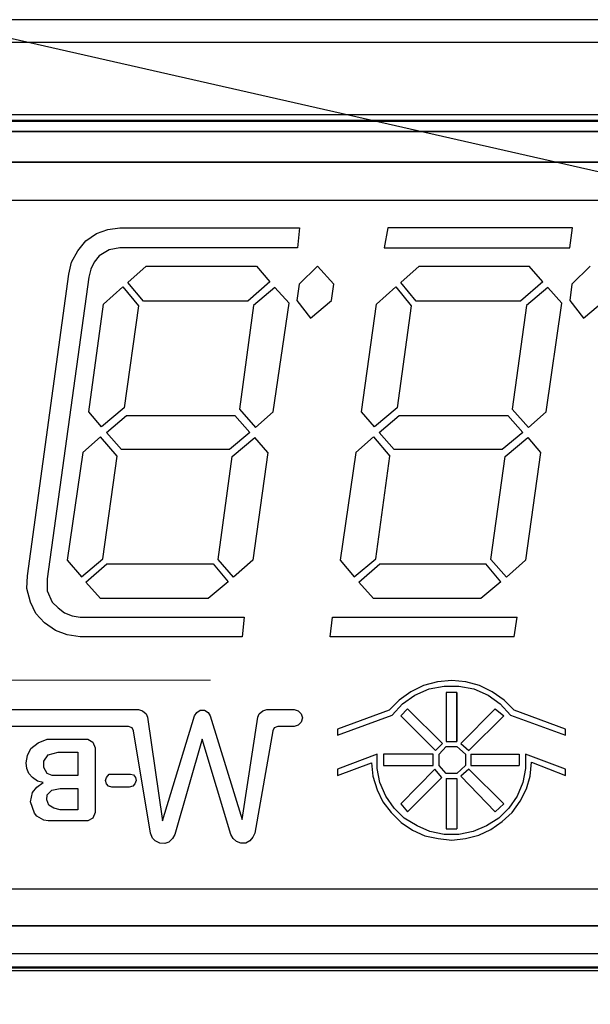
# Model space of a CAD drawing. Header units: millimetres. Extents: x -848 to 77789, y -17557 to 12238.
# Tile 38 of 79: x 71819 to 71873, y -12364 to -12271. Entities that reach past the tile are written whole.
import ezdxf
from ezdxf import colors
from ezdxf.entities.mleader import LeaderData, LeaderLine
from ezdxf.math import Vec2, Vec3

# ---------------------------------------------------------------- set-up
doc = ezdxf.new("R2010")
doc.units = ezdxf.units.MM
doc.layers.add('RR_IWK_opisy_piony', color=7, linetype='Continuous', lineweight=13)
doc.styles.add('Garamond', font='GARA.TTF')

# ---------------------------------------------------------------- blocks, each defined once
blk = doc.blocks.new('A$C661458EC')
at = {"color": 7, "linetype": 'Continuous', "lineweight": 25}
for p, q in [((3.5722, -5.3723), (-3.6694, -5.3723)), ((3.5839, -5.4206), (-3.6811, -5.4206)), ((-2.7661, -5.5715), (2.6689, -5.5715)), ((-2.7626, -5.5839), (2.6654, -5.5839)), ((2.6654, -5.5865), (-2.7626, -5.5865)), ((-2.8814, -5.6079), (2.7838, -5.6079)), ((2.7838, -5.6079), (-2.8814, -5.6079)), ((-2.7736, -5.6723), (2.6764, -5.6723)), ((2.6764, -5.6723), (-2.7736, -5.6723)), ((2.6764, -5.7526), (-2.7736, -5.7526)), ((-1.6772, -5.8223), (-1.6533, -5.8136)), ((-1.6533, -5.8136), (-1.6282, -5.8106)), ((-1.6282, -5.8106), (-1.25, -5.8106)), ((-1.25, -5.8106), (-1.2546, -5.8527)), ((-1.0643, -5.8106), (-1.0719, -5.8527)), ((-0.6761, -5.8106), (-1.0643, -5.8106)), ((-0.682, -5.8527), (-0.6761, -5.8106)), ((-1.7164, -5.8585), (-1.6994, -5.8375)), ((-1.6994, -5.8375), (-1.6772, -5.8223)), ((-1.7298, -5.8824), (-1.7164, -5.8585)), ((-1.6504, -5.8568), (-1.6714, -5.869)), ((-1.6282, -5.8527), (-1.6504, -5.8568)), ((-1.2546, -5.8527), (-1.6282, -5.8527)), ((-1.0719, -5.8527), (-0.682, -5.8527)), ((-1.7356, -5.9075), (-1.7298, -5.8824)), ((-1.6819, -5.8824), (-1.6889, -5.897)), ((-1.6714, -5.869), (-1.6819, -5.8824)), ((-1.6889, -5.897), (-1.6936, -5.914)), ((-1.6113, -5.9256), (-1.5728, -5.8912)), ((-1.5728, -5.8912), (-1.341, -5.8912)), ((-1.341, -5.8912), (-1.3124, -5.9239)), ((-1.2126, -5.8912), (-1.2511, -5.9285)), ((-1.2126, -5.8912), (-1.1782, -5.9285)), ((-1.0375, -5.9256), (-0.9989, -5.8912)), ((-0.9989, -5.8912), (-0.7672, -5.8912)), ((-0.7386, -5.9239), (-0.7672, -5.8912)), ((-0.6388, -5.8912), (-0.6773, -5.9285)), ((-1.822, -6.5426), (-1.7356, -5.9075)), ((-1.6936, -5.914), (-1.7806, -6.5491)), ((-1.3124, -5.9239), (-1.3591, -5.9647)), ((-0.7386, -5.9239), (-0.7853, -5.9647)), ((-1.6621, -5.9706), (-1.6218, -5.9344)), ((-1.6218, -5.9344), (-1.5891, -5.9747)), ((-1.5786, -5.9647), (-1.6113, -5.9256)), ((-1.3019, -5.9361), (-1.3469, -5.9735)), ((-1.3019, -5.9361), (-1.2721, -5.9688)), ((-1.2511, -5.9285), (-1.2558, -5.963)), ((-1.1828, -5.963), (-1.1782, -5.9285)), ((-1.0883, -5.9706), (-1.048, -5.9344)), ((-1.048, -5.9344), (-1.0153, -5.9747)), ((-1.0048, -5.9647), (-1.0375, -5.9256)), ((-0.7281, -5.9361), (-0.773, -5.9735)), ((-0.6983, -5.9688), (-0.7281, -5.9361)), ((-0.6773, -5.9285), (-0.682, -5.963)), ((-1.3591, -5.9647), (-1.5786, -5.9647)), ((-1.2558, -5.963), (-1.2272, -6.0003)), ((-1.2272, -6.0003), (-1.1828, -5.963)), ((-0.7853, -5.9647), (-1.0048, -5.9647)), ((-0.682, -5.963), (-0.6534, -6.0003)), ((-0.6534, -6.0003), (-0.609, -5.963)), ((-1.6936, -6.1976), (-1.6621, -5.9706)), ((-1.5891, -5.9747), (-1.6189, -6.1889)), ((-1.3469, -5.9735), (-1.3766, -6.1918)), ((-1.3054, -6.1976), (-1.2721, -5.9688)), ((-1.1198, -6.1976), (-1.0883, -5.9706)), ((-1.0153, -5.9747), (-1.0451, -6.1889)), ((-0.773, -5.9735), (-0.8028, -6.1918)), ((-0.7316, -6.1976), (-0.6983, -5.9688)), ((-1.6189, -6.1889), (-1.6667, -6.2292)), ((-1.3766, -6.1918), (-1.3428, -6.2303)), ((-1.0451, -6.1889), (-1.0929, -6.2292)), ((-0.8028, -6.1918), (-0.769, -6.2303)), ((-1.6667, -6.2292), (-1.6936, -6.1976)), ((-1.6562, -6.2408), (-1.6142, -6.2052)), ((-1.6142, -6.2052), (-1.386, -6.2052)), ((-1.386, -6.2052), (-1.3544, -6.2408)), ((-1.3428, -6.2303), (-1.3054, -6.1976)), ((-1.0929, -6.2292), (-1.1198, -6.1976)), ((-1.0824, -6.2408), (-1.0404, -6.2052)), ((-1.0404, -6.2052), (-0.8122, -6.2052)), ((-0.8122, -6.2052), (-0.7806, -6.2408)), ((-0.769, -6.2303), (-0.7316, -6.1976)), ((-1.6685, -6.2502), (-1.7058, -6.2829)), ((-1.634, -6.2905), (-1.6685, -6.2502)), ((-1.6247, -6.277), (-1.6562, -6.2408)), ((-1.3544, -6.2408), (-1.3976, -6.277)), ((-1.3918, -6.2916), (-1.3439, -6.2514)), ((-1.3171, -6.2829), (-1.3439, -6.2514)), ((-1.0947, -6.2502), (-1.132, -6.2829)), ((-1.0947, -6.2502), (-1.0602, -6.2905)), ((-1.0509, -6.277), (-1.0824, -6.2408)), ((-0.7806, -6.2408), (-0.8238, -6.277)), ((-0.818, -6.2916), (-0.7701, -6.2514)), ((-0.7701, -6.2514), (-0.7433, -6.2829)), ((-1.3976, -6.277), (-1.6247, -6.277)), ((-0.8238, -6.277), (-1.0509, -6.277)), ((-1.7058, -6.2829), (-1.7385, -6.5099)), ((-1.6638, -6.507), (-1.634, -6.2905)), ((-1.4216, -6.5082), (-1.3918, -6.2916)), ((-1.3171, -6.2829), (-1.3486, -6.5099)), ((-1.132, -6.2829), (-1.1647, -6.5099)), ((-1.09, -6.507), (-1.0602, -6.2905)), ((-0.8478, -6.5082), (-0.818, -6.2916)), ((-0.7433, -6.2829), (-0.7748, -6.5099)), ((-1.7385, -6.5099), (-1.7088, -6.5444)), ((-1.7088, -6.5444), (-1.6638, -6.507)), ((-1.6994, -6.5561), (-1.6551, -6.5175)), ((-1.6551, -6.5175), (-1.4321, -6.5175)), ((-1.4321, -6.5175), (-1.4006, -6.5549)), ((-1.3889, -6.5456), (-1.4216, -6.5082)), ((-1.3486, -6.5099), (-1.3889, -6.5456)), ((-1.1647, -6.5099), (-1.135, -6.5444)), ((-1.135, -6.5444), (-1.09, -6.507)), ((-1.1256, -6.5561), (-1.0813, -6.5175)), ((-1.0813, -6.5175), (-0.8583, -6.5175)), ((-0.8267, -6.5549), (-0.8583, -6.5175)), ((-0.8151, -6.5456), (-0.8478, -6.5082)), ((-0.7748, -6.5099), (-0.8151, -6.5456)), ((-1.8238, -6.5695), (-1.822, -6.5426)), ((-1.7806, -6.5491), (-1.7806, -6.5742)), ((-1.6685, -6.5905), (-1.6994, -6.5561)), ((-1.4006, -6.5549), (-1.4426, -6.5905)), ((-1.0947, -6.5905), (-1.1256, -6.5561)), ((-0.8267, -6.5549), (-0.8688, -6.5905)), ((-1.8162, -6.5981), (-1.8238, -6.5695)), ((-1.7806, -6.5742), (-1.7701, -6.5981)), ((-1.8045, -6.622), (-1.8162, -6.5981)), ((-1.7701, -6.5981), (-1.7578, -6.6098)), ((-1.4426, -6.5905), (-1.6685, -6.5905)), ((-0.8688, -6.5905), (-1.0947, -6.5905)), ((-1.7864, -6.6413), (-1.8045, -6.622)), ((-1.7578, -6.6098), (-1.7444, -6.6203)), ((-1.7444, -6.6203), (-1.728, -6.6267)), ((-1.728, -6.6267), (-1.7117, -6.6296)), ((-1.7117, -6.6296), (-1.3667, -6.6296)), ((-1.3667, -6.6296), (-1.3708, -6.6711)), ((-1.1857, -6.6711), (-1.1811, -6.6296)), ((-1.1811, -6.6296), (-0.7923, -6.6296)), ((-0.7987, -6.6711), (-0.7923, -6.6296)), ((-1.7636, -6.6576), (-1.7864, -6.6413)), ((-1.7385, -6.667), (-1.7636, -6.6576)), ((-1.7117, -6.6711), (-1.7385, -6.667)), ((-1.3708, -6.6711), (-1.7117, -6.6711)), ((-0.7987, -6.6711), (-1.1857, -6.6711)), ((-0.9896, -6.7732), (-1.0165, -6.7866)), ((-0.9598, -6.7656), (-0.9896, -6.7732)), ((-0.9779, -6.7802), (-0.9464, -6.7744)), ((-0.9301, -6.7627), (-0.9598, -6.7656)), ((-0.9464, -6.7744), (-0.9149, -6.7744)), ((-0.9003, -6.7656), (-0.9301, -6.7627)), ((-0.9149, -6.7744), (-0.884, -6.7802)), ((-0.8717, -6.7732), (-0.9003, -6.7656)), ((-0.8448, -6.7866), (-0.8717, -6.7732)), ((-1.0165, -6.7866), (-1.0404, -6.8041)), ((-1.0334, -6.8117), (-1.0077, -6.7936)), ((-1.0077, -6.7936), (-0.9779, -6.7802)), ((-0.9417, -6.7878), (-0.9417, -6.8911)), ((-0.9196, -6.7878), (-0.9417, -6.7878)), ((-0.9196, -6.8911), (-0.9196, -6.7878)), ((-0.9196, -6.7878), (-0.9196, -6.8911)), ((-0.884, -6.7802), (-0.8536, -6.7936)), ((-0.8536, -6.7936), (-0.8285, -6.8117)), ((-0.8197, -6.8041), (-0.8448, -6.7866)), ((-1.0404, -6.8041), (-1.0614, -6.8252)), ((-1.0556, -6.8357), (-1.0334, -6.8117)), ((-0.8285, -6.8117), (-0.8063, -6.8357)), ((-0.7987, -6.8252), (-0.8197, -6.8041)), ((-2.1226, -6.824), (-1.5891, -6.824)), ((-1.5891, -6.824), (-1.5803, -6.8269)), ((-1.5803, -6.8269), (-1.5728, -6.8328)), ((-1.5728, -6.8328), (-1.5698, -6.8403)), ((-1.4712, -6.8374), (-1.4665, -6.8298)), ((-1.4665, -6.8298), (-1.4589, -6.8252)), ((-1.4589, -6.8252), (-1.4502, -6.8252)), ((-1.4502, -6.8252), (-1.4426, -6.8298)), ((-1.4426, -6.8298), (-1.4379, -6.8374)), ((-1.3381, -6.8403), (-1.3352, -6.8328)), ((-1.3352, -6.8328), (-1.3276, -6.8269)), ((-1.3276, -6.8269), (-1.3188, -6.824)), ((-1.3188, -6.824), (-1.2616, -6.824)), ((-1.2616, -6.824), (-1.2529, -6.8269)), ((-1.2529, -6.8269), (-1.247, -6.8328)), ((-1.247, -6.8328), (-1.2441, -6.8415)), ((-1.0614, -6.8252), (-1.1706, -6.8654)), ((-1.1706, -6.8777), (-1.0556, -6.8357)), ((-1.0229, -6.8222), (-1.0375, -6.8374)), ((-0.9493, -6.8952), (-1.0229, -6.8222)), ((-0.839, -6.8222), (-0.9108, -6.8952)), ((-0.839, -6.8222), (-0.8209, -6.8374)), ((-0.8063, -6.8357), (-0.6907, -6.8777)), ((-0.6907, -6.8654), (-0.7987, -6.8252)), ((-1.5698, -6.8403), (-1.5383, -7.0581)), ((-1.5383, -7.0581), (-1.4712, -6.8374)), ((-1.4379, -6.8374), (-1.3708, -7.0552)), ((-1.3708, -7.0552), (-1.3381, -6.8403)), ((-1.2529, -6.8567), (-1.2616, -6.8596)), ((-1.247, -6.8508), (-1.2529, -6.8567)), ((-1.2441, -6.8415), (-1.247, -6.8508)), ((-1.0375, -6.8374), (-0.9645, -6.9104)), ((-0.8945, -6.9104), (-0.8209, -6.8374)), ((-1.6101, -6.8596), (-2.1226, -6.8596)), ((-1.6025, -6.8625), (-1.6101, -6.8596)), ((-1.5996, -6.8684), (-1.6025, -6.8625)), ((-1.5634, -7.0838), (-1.5996, -6.8684)), ((-1.3066, -6.8684), (-1.3439, -7.0838)), ((-1.3037, -6.8625), (-1.3066, -6.8684)), ((-1.2961, -6.8596), (-1.3037, -6.8625)), ((-1.2616, -6.8596), (-1.2961, -6.8596)), ((-1.1706, -6.8654), (-1.1706, -6.8777)), ((-0.6907, -6.8777), (-0.6907, -6.8654)), ((-1.815, -6.9057), (-1.7998, -6.894)), ((-1.7998, -6.894), (-1.7806, -6.8865)), ((-1.7806, -6.8865), (-1.6953, -6.8865)), ((-1.6953, -6.8865), (-1.6848, -6.8923)), ((-1.6848, -6.8923), (-1.6802, -6.9045)), ((-1.4548, -6.8865), (-1.5126, -7.0867)), ((-1.3947, -7.0867), (-1.4548, -6.8865)), ((-0.9645, -6.9104), (-0.9493, -6.8952)), ((-0.9417, -6.8911), (-0.9196, -6.8911)), ((-0.9108, -6.8952), (-0.8945, -6.9104)), ((-1.822, -6.9209), (-1.815, -6.9057)), ((-1.7876, -6.9326), (-1.7788, -6.9191)), ((-1.7788, -6.9191), (-1.7578, -6.9133)), ((-1.7578, -6.9133), (-1.7164, -6.9133)), ((-1.7164, -6.9133), (-1.7164, -6.9629)), ((-1.6802, -6.9045), (-1.6802, -7.0406)), ((-1.0871, -6.918), (-1.1706, -6.9495)), ((-1.0871, -6.9477), (-1.0871, -6.918)), ((-1.0737, -6.918), (-1.0737, -6.9419)), ((-0.9692, -6.918), (-1.0737, -6.918)), ((-0.9692, -6.9419), (-0.9692, -6.918)), ((-0.9569, -6.918), (-0.9417, -6.9016)), ((-0.9569, -6.9419), (-0.9569, -6.918)), ((-0.9417, -6.9016), (-0.9196, -6.9016)), ((-0.9196, -6.9016), (-0.9015, -6.918)), ((-0.9015, -6.918), (-0.9015, -6.9419)), ((-0.8898, -6.918), (-0.7882, -6.918)), ((-0.8898, -6.918), (-0.8898, -6.9419)), ((-0.7882, -6.918), (-0.7882, -6.9419)), ((-0.7748, -6.918), (-0.7748, -6.9477)), ((-0.6907, -6.9495), (-0.7748, -6.918)), ((-1.8249, -6.9361), (-1.822, -6.9209)), ((-1.8238, -6.9477), (-1.8249, -6.9361)), ((-1.7876, -6.946), (-1.7876, -6.9326)), ((-1.1706, -6.9629), (-1.0988, -6.9361)), ((-1.0988, -6.9361), (-1.0958, -6.9641)), ((-0.7655, -6.9641), (-0.7625, -6.9343)), ((-0.7625, -6.9343), (-0.6907, -6.9629)), ((-1.8191, -6.9583), (-1.8238, -6.9477)), ((-1.8115, -6.967), (-1.8191, -6.9583)), ((-1.7806, -6.9583), (-1.7876, -6.946)), ((-1.7701, -6.9629), (-1.7806, -6.9583)), ((-1.6562, -6.967), (-1.6506, -6.96)), ((-1.6506, -6.96), (-1.6054, -6.96)), ((-1.6054, -6.96), (-1.5996, -6.9612)), ((-1.5996, -6.9612), (-1.5949, -6.967)), ((-1.1706, -6.9495), (-1.1706, -6.9629)), ((-1.0813, -6.9775), (-1.0871, -6.9477)), ((-1.0737, -6.9419), (-0.9692, -6.9419)), ((-0.9657, -6.9495), (-1.0375, -7.0225)), ((-0.9511, -6.967), (-0.9657, -6.9495)), ((-0.9417, -6.9583), (-0.9569, -6.9419)), ((-0.9196, -6.9583), (-0.9417, -6.9583)), ((-0.9015, -6.9419), (-0.9196, -6.9583)), ((-0.8945, -6.9495), (-0.9108, -6.9641)), ((-0.8209, -7.0225), (-0.8945, -6.9495)), ((-0.8898, -6.9419), (-0.7882, -6.9419)), ((-0.7748, -6.9477), (-0.7806, -6.9775)), ((-0.6907, -6.9629), (-0.6907, -6.9495)), ((-1.801, -6.9746), (-1.8115, -6.967)), ((-1.8027, -6.9869), (-1.7893, -6.9775)), ((-1.7893, -6.9775), (-1.801, -6.9746)), ((-1.7164, -6.9629), (-1.7701, -6.9629)), ((-1.658, -6.9734), (-1.6562, -6.967)), ((-1.6562, -6.9804), (-1.658, -6.9734)), ((-1.6516, -6.9851), (-1.6562, -6.9804)), ((-1.5967, -6.9804), (-1.6008, -6.9851)), ((-1.5938, -6.9734), (-1.5967, -6.9804)), ((-1.5949, -6.967), (-1.5938, -6.9734)), ((-1.0958, -6.9641), (-1.0871, -6.9927)), ((-1.069, -7.0061), (-1.0813, -6.9775)), ((-1.0229, -7.0388), (-0.9511, -6.967)), ((-0.9417, -6.9688), (-0.9196, -6.9688)), ((-0.9417, -6.9688), (-0.9417, -7.075)), ((-0.9196, -6.9688), (-0.9196, -7.075)), ((-0.9108, -6.9641), (-0.839, -7.0388)), ((-0.7806, -6.9775), (-0.7923, -7.0061)), ((-0.773, -6.9909), (-0.7655, -6.9641)), ((-1.8162, -7.0178), (-1.8115, -6.9985)), ((-1.8115, -6.9985), (-1.8027, -6.9869)), ((-1.7806, -7.0032), (-1.7712, -6.9939)), ((-1.7712, -6.9939), (-1.7537, -6.9898)), ((-1.7537, -6.9898), (-1.7164, -6.9898)), ((-1.7164, -6.9898), (-1.7164, -7.0347)), ((-1.6446, -6.9869), (-1.6516, -6.9851)), ((-1.6084, -6.9869), (-1.6446, -6.9869)), ((-1.6008, -6.9851), (-1.6084, -6.9869)), ((-1.0871, -6.9927), (-1.0748, -7.0178)), ((-0.7865, -7.0166), (-0.773, -6.9909)), ((-1.8074, -7.0417), (-1.8162, -7.0178)), ((-1.7817, -7.0137), (-1.7806, -7.0032)), ((-1.7776, -7.0254), (-1.7817, -7.0137)), ((-1.0748, -7.0178), (-1.0573, -7.0406)), ((-1.0509, -7.0312), (-1.069, -7.0061)), ((-1.0375, -7.0225), (-1.0229, -7.0388)), ((-0.839, -7.0388), (-0.8209, -7.0225)), ((-0.7923, -7.0061), (-0.8104, -7.0312)), ((-0.8028, -7.0406), (-0.7865, -7.0166)), ((-1.8027, -7.0481), (-1.8074, -7.0417)), ((-1.7671, -7.0312), (-1.7776, -7.0254)), ((-1.7537, -7.0347), (-1.7671, -7.0312)), ((-1.7164, -7.0347), (-1.7537, -7.0347)), ((-1.6802, -7.0406), (-1.6848, -7.0522)), ((-1.0573, -7.0406), (-1.0363, -7.0616)), ((-1.0305, -7.0522), (-1.0509, -7.0312)), ((-0.8104, -7.0312), (-0.8314, -7.0522)), ((-0.8238, -7.0598), (-0.8028, -7.0406)), ((-1.7876, -7.0569), (-1.8027, -7.0481)), ((-1.7788, -7.0581), (-1.7876, -7.0569)), ((-1.6953, -7.0581), (-1.7788, -7.0581)), ((-1.6848, -7.0522), (-1.6953, -7.0581)), ((-1.0363, -7.0616), (-1.0124, -7.0779)), ((-1.003, -7.0686), (-1.0305, -7.0522)), ((-0.8314, -7.0522), (-0.8571, -7.0686)), ((-0.8478, -7.0762), (-0.8238, -7.0598)), ((-1.5593, -7.0943), (-1.5634, -7.0838)), ((-1.3439, -7.0838), (-1.3486, -7.0925)), ((-1.0124, -7.0779), (-0.9867, -7.0896)), ((-0.9762, -7.0808), (-1.003, -7.0686)), ((-0.9464, -7.0867), (-0.9762, -7.0808)), ((-0.9417, -7.075), (-0.9196, -7.075)), ((-0.8851, -7.0808), (-0.9149, -7.0867)), ((-0.8571, -7.0686), (-0.8851, -7.0808)), ((-0.8734, -7.0884), (-0.8478, -7.0762)), ((-1.5535, -7.1001), (-1.5593, -7.0943)), ((-1.5442, -7.1048), (-1.5535, -7.1001)), ((-1.5336, -7.1059), (-1.5442, -7.1048)), ((-1.5249, -7.103), (-1.5336, -7.1059)), ((-1.5173, -7.0954), (-1.5249, -7.103)), ((-1.5126, -7.0867), (-1.5173, -7.0954)), ((-1.39, -7.0954), (-1.3947, -7.0867)), ((-1.383, -7.1019), (-1.39, -7.0954)), ((-1.3737, -7.1048), (-1.383, -7.1019)), ((-1.3632, -7.1048), (-1.3737, -7.1048)), ((-1.3544, -7.1001), (-1.3632, -7.1048)), ((-1.3486, -7.0925), (-1.3544, -7.1001)), ((-0.9867, -7.0896), (-0.9587, -7.0954)), ((-0.9587, -7.0954), (-0.9301, -7.0989)), ((-0.9149, -7.0867), (-0.9464, -7.0867)), ((-0.9301, -7.0989), (-0.9015, -7.0954)), ((-0.9015, -7.0954), (-0.8734, -7.0884)), ((-2.7736, -7.2012), (2.6764, -7.2012)), ((2.6764, -7.2793), (-2.7736, -7.2793)), ((-2.7736, -7.2793), (2.6764, -7.2793)), ((2.784, -7.3379), (-2.8809, -7.3379)), ((2.6689, -7.374), (-2.7661, -7.374)), ((-2.7626, -7.3654), (2.6654, -7.3654)), ((2.6654, -7.368), (-2.7626, -7.368))]:
    blk.add_line(p, q, dxfattribs=at)
blk = doc.blocks.new('_None')

msp = doc.modelspace()

# ---------------------------------------------------------------- linework, layer by layer
at = {"color": 7, "linetype": 'Continuous', "lineweight": 0}
msp.add_line((71837.5, -12333.488), (71560.118, -12333.488), dxfattribs=at)

# ---------------------------------------------------------------- block references
at = {"lineweight": 0, "xscale": 45, "yscale": 45, "zscale": 45}
msp.add_blockref('A$C661458EC', (71902.188, -12029.189), dxfattribs=at)

# ---------------------------------------------------------------- next in the draw order: leaders
at = {"layer": 'RR_IWK_opisy_piony'}
ml = msp.add_multileader_mtext('Standard', dxfattribs=at)
ml.set_content('Zestawy ciepłomierzowe\\P- zawór kulowy DN15/DN20\\P- filtr siatkowy DN15/DN20\\P- ciepłomierz {\\A1;q{\\H0.7x;nom}=0,6 m{\\H0.7x;\\S3^ ;}/h DN15}\\P- zawór kulowy DN15/DN20\\P', color=256, style='Garamond')
ml.set_leader_properties()
ml.set_arrow_properties(name='NONE')
ml.build(insert=Vec2(0, 0))
ml.multileader.update_dxf_attribs({"text_left_attachment_type": 2, "text_right_attachment_type": 2, "dogleg_length": 0, "arrow_head_size": 0.18})
ctx = ml.context
ctx.base_point, ctx.char_height, ctx.arrow_head_size, ctx.landing_gap_size, ctx.plane_origin = Vec3(72890.099, -11459.833), 200, 0.18, 25, Vec3(97310.047, 87237.635)
ctx.left_attachment, ctx.right_attachment = 2, 2
notes = []
notes.append((ctx, [(1, (1, 1, 0), (72890.099, -11459.996), (1, 0), 0, [(0, [(72366.062, -12346.014), (71897.531, -12290.668), (71464.8, -12192.363)], 0, [])])]))
ctx.mtext.insert = Vec3(72915.099, -10630.566)
ctx.mtext.has_bg_fill, ctx.mtext.bg_color, ctx.mtext.bg_scale_factor, ctx.mtext.bg_transparency, ctx.mtext.use_window_bg_color = 1, -1027028792, 1, 0, 1
for ctx, leaders in notes:
    for number, flags, end, landing, length, lines in leaders:
        leader = LeaderData()
        leader.index, (leader.has_last_leader_line, leader.has_dogleg_vector, leader.attachment_direction) = number, flags
        leader.last_leader_point, leader.dogleg_vector, leader.dogleg_length = Vec3(end), Vec3(landing), length
        for number, points, colour, breaks in lines:
            line = LeaderLine()
            line.index, line.vertices, line.color, line.breaks = number, Vec3.list(points), colors.encode_raw_color(colour), breaks
            leader.lines.append(line)
        ctx.leaders.append(leader)

doc.saveas('drawing.dxf')
